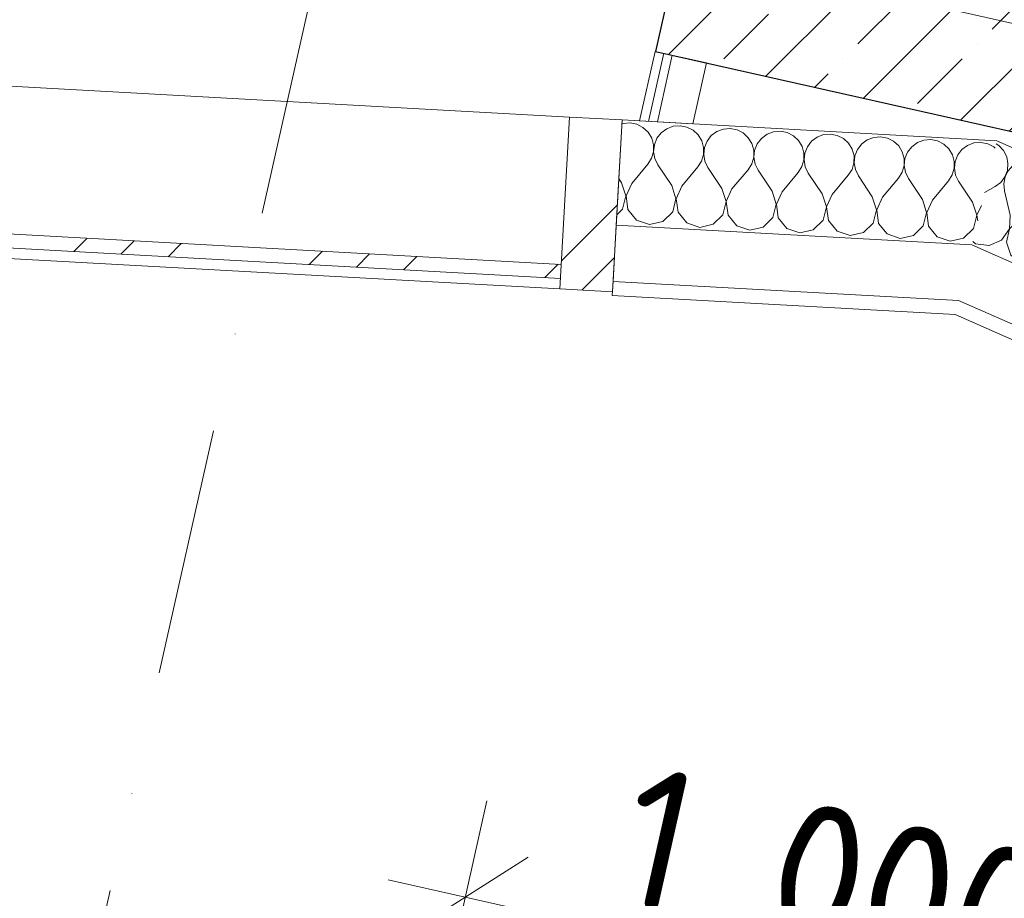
# Model space of a CAD drawing. Header units: millimetres. Extents: x -7213913 to -6930480, y 6129472 to 6353620.
# Tile 61 of 256: x -7194318 to -7192917, y 6156587 to 6157837. Entities that reach past the tile are written whole.
import ezdxf
from ezdxf.enums import TextEntityAlignment as Align

# ---------------------------------------------------------------- set-up
doc = ezdxf.new("R2010")
doc.units = ezdxf.units.MM
doc.header["$MEASUREMENT"] = 0
doc.set_wipeout_variables(frame=1)
doc.linetypes.add('Wipeout_Contour', pattern=[1000, 0, -1000])
doc.linetypes.add('Штрихпунктирная', pattern=[670.277762, 352.777767, -176.388884, 0, -141.111112])
for name, color, linetype in [('АР-Стены_внешние_.АР', 7, 'Continuous'), ('АР-Стены_внутренние_пилоны.АР', 7, 'Continuous'), ('АР-Стены_Наружные ВИТРАЖ', 7, 'Continuous'), ('АР-Стены_Перегородки_шахты_.АР', 7, 'Continuous'), ('АР-Чертеж-Оси_Осевые размеры.АР', 7, 'Continuous'), ('АР-Чертеж-Размеры.АР', 7, 'Continuous')]:
    doc.layers.add(name, color=color, linetype=linetype)
for name, color, linetype, lineweight in [('АР-Стены_внешние_.АР_Ном._пера__1', 7, 'Continuous', 0), ('АР-Стены_внутренние_пилоны.АР_Ном._пера__1', 7, 'Continuous', 30), ('АР-Стены_Наружные ВИТРАЖ_Ном._пера__120', 7, 'Continuous', 0), ('АР-Стены_Перегородки_шахты_.АР_Ном._пера__1', 7, 'Continuous', 30), ('АР-Чертеж-Оси_Осевые размеры.АР_Ном._пера__120', 7, 'Continuous', 0), ('АР-Чертеж-Размеры.АР_Ном._пера__1', 7, 'Continuous', 0)]:
    doc.layers.add(name, color=color, linetype=linetype, lineweight=lineweight)
doc.styles.add('РЎР“Р•РќР•Р\xa0Р\x98Р\xa0_РЎРўР\x98Р›Р¬_3', font='GOST_Common.ttf')
doc.styles.add('РЎР“Р•РќР•Р\xa0Р\x98Р\xa0_РЎРўР\x98Р›Р¬_5', font='GOTHIC.TTF')
doc.dimstyles.new('СГЕНЕРИР_СТИЛЬ__5', dxfattribs={"dimtxt": 200, "dimasz": 142.5, "dimexe": 0.18, "dimexo": 0.0625, "dimgap": 0, "dimtad": 1, "dimdec": 0, "dimzin": 0, "dimdsep": 46, "dimtxsty": 'РЎР“Р•РќР•Р\xa0Р\x98Р\xa0_РЎРўР\x98Р›Р¬_3', "dimblk": 'ARROWHEAD_6', "dimblk1": 'ARROWHEAD_6', "dimblk2": 'ARROWHEAD_6', "dimcen": 0.09, "dimse1": 1, "dimse2": 1, "dimclrd": 7, "dimclre": 7, "dimclrt": 7, "dimazin": 0, "dimtfac": 1, "dimtdec": 4, "dimtmove": 0, "dimatfit": 3, "dimfxl": 1, "dimtolj": 1, "dimtzin": 0, "dimarcsym": 0})
pattern_1 = [(45, (-6566190.34, 6562677.8), (-176.776695, 176.776695), []), (45, (-6566225.7, 6562713.15), (-176.776695, 176.776695), []), (45, (-6566261.05, 6562748.5), (-176.776695, 176.776695), [])]
pattern_2 = [(0, (-6566190.34, 6562677.795), (0, 75), [0, -75])]

# ---------------------------------------------------------------- blocks, each defined once
blk = doc.blocks.new('Навесная Стена_27_10', base_point=(-6566190.3, 6562677.8))
at = {"layer": 'АР-Стены_Наружные ВИТРАЖ_Ном._пера__120', "color": 7, "linetype": 'Continuous', "lineweight": 0, "flags": 128}
for points in [[(-7193535.8, 6157698.6), (-7194596.8, 6157757.3)], [(-7193549.4, 6157454), (-7194610.4, 6157512.7)]]:
    blk.add_lwpolyline(points, dxfattribs=at)
at = {"color": 254, "linetype": 'Wipeout_Contour', "lineweight": 0, "ltscale": 37877628.99157616}
blk.add_wipeout([(-7194609.5, 6157527.7), (-7193548.5, 6157469), (-7193547.4, 6157488.9), (-7194608.4, 6157547.6)], dxfattribs=at).dxf.layer = 'АР-Стены_Наружные ВИТРАЖ'
at = {"layer": 'АР-Стены_Наружные ВИТРАЖ', "linetype": 'Continuous', "lineweight": 0, "true_color": 0x000000}
h = blk.add_hatch(dxfattribs=at)
h.set_pattern_fill('АЛЮМИНИЙ_000A', color=18, style=0, pattern_type=2)
h.set_pattern_definition(pattern_1)
h.paths.add_polyline_path([(-7194609.5, 6157527.7), (-7193548.5, 6157469), (-7193547.4, 6157488.9), (-7194608.4, 6157547.6)])
at = {"layer": 'АР-Стены_Наружные ВИТРАЖ_Ном._пера__120', "color": 7, "linetype": 'Continuous', "lineweight": 0, "flags": 128}
blk.add_lwpolyline([(-7194609.5, 6157527.7), (-7194608.4, 6157547.6), (-7193547.4, 6157488.9), (-7193548.5, 6157469)], close=True, dxfattribs=at)
at = {"color": 254, "linetype": 'Wipeout_Contour', "lineweight": 0, "ltscale": 37876058.21876802}
blk.add_wipeout([(-7193474.5, 6157449.8), (-7193460.9, 6157694.5), (-7193535.8, 6157698.6), (-7193549.4, 6157454)], dxfattribs=at).dxf.layer = 'АР-Стены_Наружные ВИТРАЖ'
at = {"layer": 'АР-Стены_Наружные ВИТРАЖ', "linetype": 'Continuous', "lineweight": 0, "true_color": 0x000000}
h = blk.add_hatch(dxfattribs=at)
h.set_pattern_fill('АЛЮМИНИЙ_000A', color=18, style=0, pattern_type=2)
h.set_pattern_definition(pattern_1)
h.paths.add_polyline_path([(-7193474.5, 6157449.8), (-7193460.9, 6157694.5), (-7193535.8, 6157698.6), (-7193549.4, 6157454)])
at = {"layer": 'АР-Стены_Наружные ВИТРАЖ_Ном._пера__120', "color": 7, "linetype": 'Continuous', "lineweight": 0, "flags": 128}
blk.add_lwpolyline([(-7193474.5, 6157449.8), (-7193549.4, 6157454), (-7193535.8, 6157698.6), (-7193460.9, 6157694.5)], close=True, dxfattribs=at)
blk = doc.blocks.new('Стена_240_10', base_point=(-7192350, 6157963.2))
at = {"layer": 'АР-Стены_внутренние_пилоны.АР', "linetype": 'Continuous', "lineweight": 0, "true_color": 0x000000}
h = blk.add_hatch(dxfattribs=at)
h.set_pattern_fill('ЖЕЛЕЗОБЕТОН__PROJECT__000A', color=18, style=0, pattern_type=2)
h.set_pattern_definition([(45, (-6566190.34, 6562677.8), (-84.852814, 84.852814), []), (45, (-6566232.77, 6562720.22), (-84.852814, 84.852814), [90, -30, 0, -30])])
h.paths.add_polyline_path([(-7192350, 6157963.2), (-7193325.7, 6158182.3), (-7193413.4, 6157792.1), (-7192437.7, 6157572.9)])
at = {"layer": 'АР-Стены_внутренние_пилоны.АР_Ном._пера__1', "color": 7, "linetype": 'Continuous', "lineweight": 30, "flags": 128}
for points in [[(-7193325.7, 6158182.3), (-7193413.4, 6157792.1)], [(-7192350, 6157963.2), (-7193325.7, 6158182.3)], [(-7192437.7, 6157572.9), (-7192350, 6157963.2)], [(-7193413.4, 6157792.1), (-7192437.7, 6157572.9)]]:
    blk.add_lwpolyline(points, dxfattribs=at)
blk = doc.blocks.new('Стена_248_10', base_point=(-7193413.6, 6157792.1))
at = {"layer": 'АР-Стены_Перегородки_шахты_.АР', "linetype": 'Continuous', "lineweight": 0, "true_color": 0x000000}
h = blk.add_hatch(dxfattribs=at)
h.set_pattern_fill('ШТУКАТУРКА__ГИПС_03_000A', color=18, style=0, pattern_type=2)
h.set_pattern_definition(pattern_2)
h.paths.add_polyline_path([(-7193413.6, 6157792.1), (-7193435.9, 6157693.1), (-7193423.2, 6157692.4), (-7193401.4, 6157789.4)])
h = blk.add_hatch(dxfattribs=at)
h.set_pattern_fill('ШТУКАТУРКА__ГИПС_03_000A', color=18, style=0, pattern_type=2)
h.set_pattern_definition(pattern_2)
h.paths.add_polyline_path([(-7193401.4, 6157789.4), (-7193423.2, 6157692.4), (-7193410.6, 6157691.7), (-7193389.3, 6157786.6)])
at = {"layer": 'АР-Стены_Перегородки_шахты_.АР_Ном._пера__1', "color": 7, "linetype": 'Continuous', "lineweight": 0}
for p, q in [((-7193401.4, 6157789.4), (-7193423.2, 6157692.4)), ((-7193389.3, 6157786.6), (-7193410.6, 6157691.7))]:
    blk.add_line(p, q, dxfattribs=at)
at = {"layer": 'АР-Стены_Перегородки_шахты_.АР_Ном._пера__1', "color": 7, "linetype": 'Continuous', "lineweight": 0, "flags": 128}
for points in [[(-7193413.6, 6157792.1), (-7193435.9, 6157693.1)], [(-7193340.5, 6157775.7), (-7193413.6, 6157792.1)], [(-7193360, 6157688.9), (-7193340.5, 6157775.7)], [(-7193435.9, 6157693.1), (-7193360, 6157688.9)]]:
    blk.add_lwpolyline(points, dxfattribs=at)
blk = doc.blocks.new('*X649', base_point=(-6566190.3, 6562677.8))
at = {"layer": 'АР-Стены_внешние_.АР_Ном._пера__1', "color": 7, "linetype": 'Continuous', "lineweight": 0}
for p, q in [((-7193459.3, 6157689.4), (-7193461.3, 6157688.7)), ((-7193449.5, 6157690.3), (-7193459.3, 6157689.4)), ((-7193439.9, 6157688.4), (-7193449.5, 6157690.3)), ((-7193431.1, 6157683.9), (-7193439.9, 6157688.4)), ((-7193423.8, 6157677.2), (-7193431.1, 6157683.9)), ((-7193418.7, 6157668.8), (-7193423.8, 6157677.2)), ((-7193405.2, 6157676.2), (-7193411.2, 6157668.4)), ((-7193397.2, 6157682), (-7193405.2, 6157676.2)), ((-7193388, 6157685.5), (-7193397.2, 6157682)), ((-7193378.2, 6157686.3), (-7193388, 6157685.5)), ((-7193368.5, 6157684.4), (-7193378.2, 6157686.3)), ((-7193359.8, 6157680), (-7193368.5, 6157684.4)), ((-7193352.5, 6157673.3), (-7193359.8, 6157680)), ((-7193325.9, 6157678.1), (-7193333.9, 6157672.2)), ((-7193316.7, 6157681.6), (-7193325.9, 6157678.1)), ((-7193306.9, 6157682.4), (-7193316.7, 6157681.6)), ((-7193297.2, 6157680.5), (-7193306.9, 6157682.4)), ((-7193288.4, 6157676), (-7193297.2, 6157680.5)), ((-7193281.2, 6157669.3), (-7193288.4, 6157676)), ((-7193254.6, 6157674.1), (-7193262.5, 6157668.3)), ((-7193245.4, 6157677.6), (-7193254.6, 6157674.1)), ((-7193235.6, 6157678.4), (-7193245.4, 6157677.6)), ((-7193225.9, 6157676.5), (-7193235.6, 6157678.4)), ((-7193217.1, 6157672.1), (-7193225.9, 6157676.5)), ((-7193164.2, 6157674.5), (-7193174.1, 6157673.7)), ((-7193154.6, 6157672.6), (-7193164.2, 6157674.5)), ((-7193416.1, 6157659.3), (-7193418.7, 6157668.8)), ((-7193411.2, 6157668.4), (-7193414.9, 6157659.2)), ((-7193347.4, 6157664.8), (-7193352.5, 6157673.3)), ((-7193344.8, 6157655.3), (-7193347.4, 6157664.8)), ((-7193339.9, 6157664.4), (-7193343.5, 6157655.3)), ((-7193333.9, 6157672.2), (-7193339.9, 6157664.4)), ((-7193276.1, 6157660.9), (-7193281.2, 6157669.3)), ((-7193273.5, 6157651.4), (-7193276.1, 6157660.9)), ((-7193268.6, 6157660.5), (-7193272.2, 6157651.3)), ((-7193262.5, 6157668.3), (-7193268.6, 6157660.5)), ((-7193209.9, 6157665.4), (-7193217.1, 6157672.1)), ((-7193204.8, 6157656.9), (-7193209.9, 6157665.4)), ((-7193191.2, 6157664.3), (-7193197.2, 6157656.5)), ((-7193183.3, 6157670.2), (-7193191.2, 6157664.3)), ((-7193174.1, 6157673.7), (-7193183.3, 6157670.2)), ((-7193145.8, 6157668.1), (-7193154.6, 6157672.6)), ((-7193138.6, 6157661.4), (-7193145.8, 6157668.1)), ((-7193133.4, 6157653), (-7193138.6, 6157661.4)), ((-7193119.9, 6157660.4), (-7193125.9, 6157652.6)), ((-7193112, 6157666.2), (-7193119.9, 6157660.4)), ((-7193102.7, 6157669.7), (-7193112, 6157666.2)), ((-7193092.9, 6157670.5), (-7193102.7, 6157669.7)), ((-7193083.3, 6157668.6), (-7193092.9, 6157670.5)), ((-7193074.5, 6157664.2), (-7193083.3, 6157668.6)), ((-7193067.2, 6157657.5), (-7193074.5, 6157664.2)), ((-7193040.7, 6157662.3), (-7193048.6, 6157656.4)), ((-7193031.4, 6157665.8), (-7193040.7, 6157662.3)), ((-7193021.6, 6157666.6), (-7193031.4, 6157665.8)), ((-7193011.9, 6157664.7), (-7193021.6, 6157666.6)), ((-7193003.2, 6157660.2), (-7193011.9, 6157664.7)), ((-7192995.9, 6157653.5), (-7193003.2, 6157660.2)), ((-7192960.1, 6157661.8), (-7192969.3, 6157658.4)), ((-7192950.3, 6157662.6), (-7192960.1, 6157661.8)), ((-7192940.6, 6157660.7), (-7192950.3, 6157662.6)), ((-7192931.8, 6157656.3), (-7192940.6, 6157660.7)), ((-7193418.9, 6157640), (-7193416.2, 6157649.4)), ((-7193416.2, 6157649.4), (-7193416.1, 6157659.3)), ((-7193414.9, 6157659.2), (-7193415.9, 6157649.4)), ((-7193415.9, 6157649.4), (-7193414.2, 6157639.7)), ((-7193344.8, 6157645.5), (-7193344.8, 6157655.3)), ((-7193343.5, 6157655.3), (-7193344.6, 6157645.5)), ((-7193273.5, 6157641.5), (-7193273.5, 6157651.4)), ((-7193272.2, 6157651.3), (-7193273.2, 6157641.5)), ((-7193202.1, 6157647.4), (-7193204.8, 6157656.9)), ((-7193202.2, 6157637.6), (-7193202.1, 6157647.4)), ((-7193200.9, 6157647.4), (-7193201.9, 6157637.6)), ((-7193197.2, 6157656.5), (-7193200.9, 6157647.4)), ((-7193130.8, 6157643.5), (-7193133.4, 6157653)), ((-7193125.9, 6157652.6), (-7193129.6, 6157643.4)), ((-7193062.1, 6157649.1), (-7193067.2, 6157657.5)), ((-7193059.5, 6157639.6), (-7193062.1, 6157649.1)), ((-7193054.6, 6157648.6), (-7193058.3, 6157639.5)), ((-7193048.6, 6157656.4), (-7193054.6, 6157648.6)), ((-7192990.8, 6157645.1), (-7192995.9, 6157653.5)), ((-7192977.3, 6157652.5), (-7192983.3, 6157644.7)), ((-7192969.3, 6157658.4), (-7192977.3, 6157652.5)), ((-7192930, 6157654.5), (-7192931.8, 6157656.3)), ((-7193424.2, 6157631.6), (-7193418.9, 6157640)), ((-7193414.2, 6157639.7), (-7193409.9, 6157630.8)), ((-7193352.8, 6157627.7), (-7193347.6, 6157636)), ((-7193347.6, 6157636), (-7193344.8, 6157645.5)), ((-7193344.6, 6157645.5), (-7193342.9, 6157635.8)), ((-7193342.9, 6157635.8), (-7193338.6, 6157626.9)), ((-7193281.5, 6157623.7), (-7193276.3, 6157632.1)), ((-7193276.3, 6157632.1), (-7193273.5, 6157641.5)), ((-7193273.2, 6157641.5), (-7193271.5, 6157631.8)), ((-7193271.5, 6157631.8), (-7193267.3, 6157622.9)), ((-7193205, 6157628.1), (-7193202.2, 6157637.6)), ((-7193201.9, 6157637.6), (-7193200.2, 6157627.9)), ((-7193133.6, 6157624.2), (-7193130.9, 6157633.6)), ((-7193130.9, 6157633.6), (-7193130.8, 6157643.5)), ((-7193129.6, 6157643.4), (-7193130.6, 6157633.6)), ((-7193130.6, 6157633.6), (-7193128.9, 6157623.9)), ((-7193059.6, 6157629.7), (-7193059.5, 6157639.6)), ((-7193058.3, 6157639.5), (-7193059.3, 6157629.7)), ((-7192988.2, 6157635.6), (-7192990.8, 6157645.1)), ((-7192988.2, 6157625.8), (-7192988.2, 6157635.6)), ((-7192986.9, 6157635.5), (-7192988, 6157625.7)), ((-7192983.3, 6157644.7), (-7192986.9, 6157635.5)), ((-7193447.1, 6157604.3), (-7193424.2, 6157631.6)), ((-7193390.1, 6157601.1), (-7193409.9, 6157630.8)), ((-7193375.8, 6157600.3), (-7193352.8, 6157627.7)), ((-7193318.8, 6157597.2), (-7193338.6, 6157626.9)), ((-7193304.5, 6157596.4), (-7193281.5, 6157623.7)), ((-7193247.4, 6157593.2), (-7193267.3, 6157622.9)), ((-7193233.2, 6157592.4), (-7193210.2, 6157619.8)), ((-7193210.2, 6157619.8), (-7193205, 6157628.1)), ((-7193200.2, 6157627.9), (-7193195.9, 6157619)), ((-7193176.1, 6157589.3), (-7193195.9, 6157619)), ((-7193138.9, 6157615.8), (-7193133.6, 6157624.2)), ((-7193128.9, 6157623.9), (-7193124.6, 6157615.1)), ((-7193067.6, 6157611.9), (-7193062.3, 6157620.2)), ((-7193062.3, 6157620.2), (-7193059.6, 6157629.7)), ((-7193059.3, 6157629.7), (-7193057.6, 6157620)), ((-7193057.6, 6157620), (-7193053.3, 6157611.1)), ((-7192991, 6157616.3), (-7192988.2, 6157625.8)), ((-7192988, 6157625.7), (-7192986.3, 6157616)), ((-7193461.4, 6157605.1), (-7193465.5, 6157611.3)), ((-7193455.4, 6157586.5), (-7193461.4, 6157605.1)), ((-7193447.1, 6157604.3), (-7193455.1, 6157586.5)), ((-7193161.9, 6157588.5), (-7193138.9, 6157615.8)), ((-7193104.8, 6157585.3), (-7193124.6, 6157615.1)), ((-7193090.5, 6157584.6), (-7193067.6, 6157611.9)), ((-7193033.5, 6157581.4), (-7193053.3, 6157611.1)), ((-7193019.2, 6157580.6), (-7192996.2, 6157608)), ((-7192996.2, 6157608), (-7192991, 6157616.3)), ((-7192986.3, 6157616), (-7192982, 6157607.2)), ((-7192962.2, 6157577.5), (-7192982, 6157607.2)), ((-7193384.1, 6157582.5), (-7193390.1, 6157601.1)), ((-7193375.8, 6157600.3), (-7193383.8, 6157582.5)), ((-7193312.8, 6157578.6), (-7193318.8, 6157597.2)), ((-7193304.5, 6157596.4), (-7193312.5, 6157578.6)), ((-7193241.5, 6157574.7), (-7193247.4, 6157593.2)), ((-7193233.2, 6157592.4), (-7193241.2, 6157574.6)), ((-7193460.1, 6157567.5), (-7193455.4, 6157586.5)), ((-7193455.1, 6157586.5), (-7193452.6, 6157567.1)), ((-7193388.8, 6157563.6), (-7193384.1, 6157582.5)), ((-7193383.8, 6157582.5), (-7193381.2, 6157563.2)), ((-7193317.5, 6157559.7), (-7193312.8, 6157578.6)), ((-7193312.5, 6157578.6), (-7193309.9, 6157559.2)), ((-7193170.1, 6157570.7), (-7193176.1, 6157589.3)), ((-7193161.9, 6157588.5), (-7193169.8, 6157570.7)), ((-7193098.8, 6157566.8), (-7193104.8, 6157585.3)), ((-7193090.5, 6157584.6), (-7193098.5, 6157566.7)), ((-7193027.5, 6157562.8), (-7193033.5, 6157581.4)), ((-7193019.2, 6157580.6), (-7193027.2, 6157562.8)), ((-7192956.2, 6157558.9), (-7192962.2, 6157577.5)), ((-7193468.4, 6157559.4), (-7193460.1, 6157567.5)), ((-7193452.6, 6157567.1), (-7193440.2, 6157552)), ((-7193402.7, 6157549.9), (-7193388.8, 6157563.6)), ((-7193381.2, 6157563.2), (-7193368.9, 6157548.1)), ((-7193246.1, 6157555.7), (-7193241.5, 6157574.7)), ((-7193241.2, 6157574.6), (-7193238.6, 6157555.3)), ((-7193174.8, 6157551.8), (-7193170.1, 6157570.7)), ((-7193169.8, 6157570.7), (-7193167.3, 6157551.3)), ((-7193103.5, 6157547.8), (-7193098.8, 6157566.8)), ((-7193098.5, 6157566.7), (-7193096, 6157547.4)), ((-7193032.2, 6157543.9), (-7193027.5, 6157562.8)), ((-7193027.2, 6157562.8), (-7193024.6, 6157543.4)), ((-7192949.5, 6157573), (-7192955.9, 6157558.9)), ((-7193440.2, 6157552), (-7193421.8, 6157545.6)), ((-7193421.8, 6157545.6), (-7193402.7, 6157549.9)), ((-7193368.9, 6157548.1), (-7193350.4, 6157541.7)), ((-7193331.4, 6157546), (-7193317.5, 6157559.7)), ((-7193309.9, 6157559.2), (-7193297.6, 6157544.1)), ((-7193260.1, 6157542), (-7193246.1, 6157555.7)), ((-7193238.6, 6157555.3), (-7193226.3, 6157540.2)), ((-7193188.8, 6157538.1), (-7193174.8, 6157551.8)), ((-7193167.3, 6157551.3), (-7193154.9, 6157536.2)), ((-7193117.4, 6157534.2), (-7193103.5, 6157547.8)), ((-7192960.9, 6157539.9), (-7192956.2, 6157558.9)), ((-7192955.9, 6157558.9), (-7192954.8, 6157550.9)), ((-7193350.4, 6157541.7), (-7193331.4, 6157546)), ((-7193297.6, 6157544.1), (-7193279.1, 6157537.8)), ((-7193279.1, 6157537.8), (-7193260.1, 6157542)), ((-7193226.3, 6157540.2), (-7193207.8, 6157533.8)), ((-7193207.8, 6157533.8), (-7193188.8, 6157538.1)), ((-7193154.9, 6157536.2), (-7193136.5, 6157529.9)), ((-7193136.5, 6157529.9), (-7193117.4, 6157534.2)), ((-7193096, 6157547.4), (-7193083.6, 6157532.3)), ((-7193046.1, 6157530.2), (-7193032.2, 6157543.9)), ((-7193024.6, 6157543.4), (-7193012.3, 6157528.3)), ((-7192974.8, 6157526.3), (-7192960.9, 6157539.9)), ((-7193083.6, 6157532.3), (-7193065.2, 6157525.9)), ((-7193065.2, 6157525.9), (-7193046.1, 6157530.2)), ((-7193012.3, 6157528.3), (-7192993.8, 6157522)), ((-7192993.8, 6157522), (-7192974.8, 6157526.3))]:
    blk.add_line(p, q, dxfattribs=at)
blk = doc.blocks.new('Стена_305_10', base_point=(-7193460.9, 6157694.5))
at = {"layer": 'АР-Стены_внешние_.АР_Ном._пера__1', "color": 7, "linetype": 'Continuous', "lineweight": 0}
for p, q in [((-7193469.2, 6157544.7), (-7192963.1, 6157516.7)), ((-7193473.6, 6157464.8), (-7192982, 6157437.6))]:
    blk.add_line(p, q, dxfattribs=at)
at = {"layer": 'АР-Стены_внешние_.АР_Ном._пера__1', "color": 7, "linetype": 'Continuous', "lineweight": 0, "flags": 128}
for points in [[(-7193469.2, 6157544.7), (-7193460.9, 6157694.5)], [(-7192927.4, 6157665), (-7193460.9, 6157694.5)], [(-7193473.6, 6157464.8), (-7193469.2, 6157544.7)], [(-7193474.7, 6157444.9), (-7193473.6, 6157464.8)], [(-7193474.7, 6157444.9), (-7192986.8, 6157417.9)]]:
    blk.add_lwpolyline(points, dxfattribs=at)
at = {"layer": 'АР-Стены_внешние_.АР', "color": 7, "lineweight": 0}
blk.add_blockref('*X649', (-6566190.3, 6562677.8), dxfattribs=at)
blk = doc.blocks.new('*X651', base_point=(-6566190.3, 6562677.8))
at = {"layer": 'АР-Стены_внешние_.АР_Ном._пера__1', "color": 7, "linetype": 'Continuous', "lineweight": 0}
for p, q in [((-7192924.6, 6157658.3), (-7192928.5, 6157660.7)), ((-7192917.9, 6157651), (-7192924.6, 6157658.3)), ((-7192913.5, 6157642.2), (-7192917.9, 6157651)), ((-7192911.7, 6157632.5), (-7192913.5, 6157642.2)), ((-7192912.6, 6157622.7), (-7192911.7, 6157632.5)), ((-7192896.4, 6157634.6), (-7192904.8, 6157629.5)), ((-7192887, 6157637.3), (-7192896.4, 6157634.6)), ((-7192877.1, 6157637.3), (-7192887, 6157637.3)), ((-7192867.6, 6157634.6), (-7192877.1, 6157637.3)), ((-7192859.2, 6157629.4), (-7192867.6, 6157634.6)), ((-7192916.2, 6157613.5), (-7192912.6, 6157622.7)), ((-7192911.5, 6157622.2), (-7192915.9, 6157613.4)), ((-7192904.8, 6157629.5), (-7192911.5, 6157622.2)), ((-7192852.6, 6157622.1), (-7192859.2, 6157629.4)), ((-7192848.2, 6157613.3), (-7192852.6, 6157622.1)), ((-7192929.9, 6157599.7), (-7192922.1, 6157605.6)), ((-7192922.1, 6157605.6), (-7192916.2, 6157613.5)), ((-7192915.9, 6157613.4), (-7192917.7, 6157603.7)), ((-7192846.4, 6157603.6), (-7192848.2, 6157613.3)), ((-7192831.1, 6157605.8), (-7192839.5, 6157600.6)), ((-7192821.6, 6157608.5), (-7192831.1, 6157605.8)), ((-7192811.8, 6157608.4), (-7192821.6, 6157608.5)), ((-7192802.3, 6157605.7), (-7192811.8, 6157608.4)), ((-7192793.9, 6157600.6), (-7192802.3, 6157605.7)), ((-7192945.2, 6157591.1), (-7192929.9, 6157599.7)), ((-7192917.7, 6157603.7), (-7192916.9, 6157593.9)), ((-7192908.8, 6157559.1), (-7192916.9, 6157593.9)), ((-7192850.8, 6157584.6), (-7192847.3, 6157593.8)), ((-7192846.1, 6157593.3), (-7192850.6, 6157584.5)), ((-7192847.3, 6157593.8), (-7192846.4, 6157603.6)), ((-7192839.5, 6157600.6), (-7192846.1, 6157593.3)), ((-7192787.3, 6157593.3), (-7192793.9, 6157600.6)), ((-7192782.9, 6157584.5), (-7192787.3, 6157593.3)), ((-7192864.6, 6157570.8), (-7192856.7, 6157576.8)), ((-7192856.7, 6157576.8), (-7192850.8, 6157584.6)), ((-7192850.6, 6157584.5), (-7192852.4, 6157574.8)), ((-7192781.1, 6157574.8), (-7192782.9, 6157584.5)), ((-7192765.8, 6157576.9), (-7192774.2, 6157571.7)), ((-7192756.3, 6157579.6), (-7192765.8, 6157576.9)), ((-7192746.4, 6157579.6), (-7192756.3, 6157579.6)), ((-7192737, 6157576.9), (-7192746.4, 6157579.6)), ((-7192728.6, 6157571.7), (-7192737, 6157576.9)), ((-7192895.7, 6157553.3), (-7192864.6, 6157570.8)), ((-7192852.4, 6157574.8), (-7192851.5, 6157565)), ((-7192843.5, 6157530.2), (-7192851.5, 6157565)), ((-7192785.5, 6157555.8), (-7192781.9, 6157565)), ((-7192780.8, 6157564.5), (-7192785.2, 6157555.7)), ((-7192781.9, 6157565), (-7192781.1, 6157574.8)), ((-7192774.2, 6157571.7), (-7192780.8, 6157564.5)), ((-7192721.9, 6157564.4), (-7192728.6, 6157571.7)), ((-7192717.5, 6157555.6), (-7192721.9, 6157564.4)), ((-7192909.8, 6157539.6), (-7192908.8, 6157559.1)), ((-7192895.7, 6157553.3), (-7192909.5, 6157539.5)), ((-7192799.3, 6157541.9), (-7192791.4, 6157547.9)), ((-7192791.4, 6157547.9), (-7192785.5, 6157555.8)), ((-7192785.2, 6157555.7), (-7192787.1, 6157546)), ((-7192715.7, 6157545.9), (-7192717.5, 6157555.6)), ((-7192700.4, 6157548), (-7192708.8, 6157542.9)), ((-7192691, 6157550.7), (-7192700.4, 6157548)), ((-7192681.1, 6157550.7), (-7192691, 6157550.7)), ((-7192671.6, 6157548), (-7192681.1, 6157550.7)), ((-7192663.2, 6157542.8), (-7192671.6, 6157548)), ((-7192920.8, 6157523.5), (-7192909.8, 6157539.6)), ((-7192909.5, 6157539.5), (-7192913.9, 6157520.5)), ((-7192830.4, 6157524.5), (-7192799.3, 6157541.9)), ((-7192787.1, 6157546), (-7192786.2, 6157536.2)), ((-7192778.1, 6157501.4), (-7192786.2, 6157536.2)), ((-7192720.2, 6157526.9), (-7192716.6, 6157536.1)), ((-7192715.5, 6157535.6), (-7192719.9, 6157526.8)), ((-7192716.6, 6157536.1), (-7192715.7, 6157545.9)), ((-7192708.8, 6157542.9), (-7192715.5, 6157535.6)), ((-7192656.6, 6157535.5), (-7192663.2, 6157542.8)), ((-7192652.2, 6157526.7), (-7192656.6, 6157535.5)), ((-7192961.9, 6157521.6), (-7192958, 6157518.4)), ((-7192938.7, 6157515.7), (-7192920.8, 6157523.5)), ((-7192913.9, 6157520.5), (-7192907.7, 6157502)), ((-7192844.4, 6157510.7), (-7192843.5, 6157530.2)), ((-7192830.4, 6157524.5), (-7192844.2, 6157510.6)), ((-7192726.1, 6157519), (-7192720.2, 6157526.9)), ((-7192719.9, 6157526.8), (-7192721.7, 6157517.1)), ((-7192650.4, 6157517), (-7192652.2, 6157526.7)), ((-7192625.6, 6157521.8), (-7192635.1, 6157519.2)), ((-7192615.8, 6157521.8), (-7192625.6, 6157521.8)), ((-7192606.3, 6157519.1), (-7192615.8, 6157521.8)), ((-7192958, 6157518.4), (-7192938.7, 6157515.7)), ((-7192855.5, 6157494.7), (-7192844.4, 6157510.7)), ((-7192844.2, 6157510.6), (-7192848.6, 6157491.6)), ((-7192765.1, 6157495.6), (-7192733.9, 6157513.1)), ((-7192733.9, 6157513.1), (-7192726.1, 6157519)), ((-7192721.7, 6157517.1), (-7192720.9, 6157507.3)), ((-7192712.8, 6157472.5), (-7192720.9, 6157507.3)), ((-7192654.8, 6157498), (-7192651.3, 6157507.2)), ((-7192650.1, 6157506.7), (-7192654.6, 6157497.9)), ((-7192651.3, 6157507.2), (-7192650.4, 6157517)), ((-7192643.5, 6157514), (-7192650.1, 6157506.7)), ((-7192635.1, 6157519.2), (-7192643.5, 6157514)), ((-7192597.9, 6157513.9), (-7192606.3, 6157519.1)), ((-7192591.3, 6157506.7), (-7192597.9, 6157513.9)), ((-7192586.9, 6157497.8), (-7192591.3, 6157506.7)), ((-7192907.7, 6157502), (-7192892.7, 6157489.5)), ((-7192873.4, 6157486.8), (-7192855.5, 6157494.7)), ((-7192779.1, 6157481.9), (-7192778.1, 6157501.4)), ((-7192765.1, 6157495.6), (-7192778.8, 6157481.7)), ((-7192660.7, 6157490.1), (-7192654.8, 6157498)), ((-7192654.6, 6157497.9), (-7192656.4, 6157488.2)), ((-7192585.1, 6157488.2), (-7192586.9, 6157497.8)), ((-7192560.3, 6157493), (-7192569.8, 6157490.3)), ((-7192550.4, 6157493), (-7192560.3, 6157493)), ((-7192541, 6157490.3), (-7192550.4, 6157493)), ((-7192892.7, 6157489.5), (-7192873.4, 6157486.8)), ((-7192848.6, 6157491.6), (-7192842.4, 6157473.1)), ((-7192790.2, 6157465.8), (-7192779.1, 6157481.9)), ((-7192778.8, 6157481.7), (-7192783.3, 6157462.7)), ((-7192699.7, 6157466.7), (-7192668.6, 6157484.2)), ((-7192668.6, 6157484.2), (-7192660.7, 6157490.1)), ((-7192656.4, 6157488.2), (-7192655.5, 6157478.4)), ((-7192647.5, 6157443.6), (-7192655.5, 6157478.4)), ((-7192589.5, 6157469.2), (-7192585.9, 6157478.4)), ((-7192584.8, 6157477.9), (-7192589.2, 6157469)), ((-7192585.9, 6157478.4), (-7192585.1, 6157488.2)), ((-7192578.2, 6157485.1), (-7192584.8, 6157477.9)), ((-7192569.8, 6157490.3), (-7192578.2, 6157485.1)), ((-7192532.6, 6157485.1), (-7192541, 6157490.3)), ((-7192525.9, 6157477.8), (-7192532.6, 6157485.1)), ((-7192521.5, 6157469), (-7192525.9, 6157477.8)), ((-7192842.4, 6157473.1), (-7192827.4, 6157460.6)), ((-7192808, 6157457.9), (-7192790.2, 6157465.8)), ((-7192713.8, 6157453), (-7192712.8, 6157472.5)), ((-7192699.7, 6157466.7), (-7192713.5, 6157452.9)), ((-7192595.4, 6157461.3), (-7192589.5, 6157469.2)), ((-7192589.2, 6157469), (-7192591.1, 6157459.4)), ((-7192519.7, 6157459.3), (-7192521.5, 6157469)), ((-7192495, 6157464.1), (-7192504.4, 6157461.4)), ((-7192485.1, 6157464.1), (-7192495, 6157464.1)), ((-7192475.6, 6157461.4), (-7192485.1, 6157464.1)), ((-7192827.4, 6157460.6), (-7192808, 6157457.9)), ((-7192783.3, 6157462.7), (-7192777, 6157444.2)), ((-7192724.8, 6157436.9), (-7192713.8, 6157453)), ((-7192713.5, 6157452.9), (-7192717.9, 6157433.9)), ((-7192634.4, 6157437.8), (-7192603.3, 6157455.3)), ((-7192603.3, 6157455.3), (-7192595.4, 6157461.3)), ((-7192591.1, 6157459.4), (-7192590.2, 6157449.5)), ((-7192520.6, 6157449.5), (-7192519.7, 6157459.3)), ((-7192512.8, 6157456.2), (-7192519.5, 6157449)), ((-7192504.4, 6157461.4), (-7192512.8, 6157456.2)), ((-7192467.2, 6157456.2), (-7192475.6, 6157461.4)), ((-7192460.6, 6157448.9), (-7192467.2, 6157456.2)), ((-7192777, 6157444.2), (-7192762, 6157431.8)), ((-7192742.7, 6157429.1), (-7192724.8, 6157436.9)), ((-7192648.4, 6157424.1), (-7192647.5, 6157443.6)), ((-7192634.4, 6157437.8), (-7192648.2, 6157424)), ((-7192582.1, 6157414.8), (-7192590.2, 6157449.5)), ((-7192530.1, 6157432.4), (-7192524.2, 6157440.3)), ((-7192523.9, 6157440.2), (-7192525.7, 6157430.5)), ((-7192524.2, 6157440.3), (-7192520.6, 6157449.5)), ((-7192519.5, 6157449), (-7192523.9, 6157440.2)), ((-7192456.2, 6157440.1), (-7192460.6, 6157448.9)), ((-7192454.4, 6157430.4), (-7192456.2, 6157440.1)), ((-7192762, 6157431.8), (-7192742.7, 6157429.1)), ((-7192717.9, 6157433.9), (-7192711.7, 6157415.4)), ((-7192659.5, 6157408), (-7192648.4, 6157424.1)), ((-7192648.2, 6157424), (-7192652.6, 6157405)), ((-7192569.1, 6157409), (-7192537.9, 6157426.4)), ((-7192537.9, 6157426.4), (-7192530.1, 6157432.4)), ((-7192525.7, 6157430.5), (-7192524.9, 6157420.7)), ((-7192455.3, 6157420.6), (-7192454.4, 6157430.4)), ((-7192447.5, 6157427.4), (-7192454.1, 6157420.1)), ((-7192444.5, 6157429.2), (-7192447.5, 6157427.4)), ((-7192711.7, 6157415.4), (-7192696.7, 6157402.9)), ((-7192677.4, 6157400.2), (-7192659.5, 6157408)), ((-7192583.1, 6157395.3), (-7192582.1, 6157414.8)), ((-7192569.1, 6157409), (-7192582.8, 6157395.1)), ((-7192516.8, 6157385.9), (-7192524.9, 6157420.7)), ((-7192464.7, 6157403.5), (-7192458.8, 6157411.4)), ((-7192458.6, 6157411.3), (-7192460.4, 6157401.6)), ((-7192458.8, 6157411.4), (-7192455.3, 6157420.6)), ((-7192454.1, 6157420.1), (-7192458.6, 6157411.3)), ((-7192696.7, 6157402.9), (-7192677.4, 6157400.2)), ((-7192652.6, 6157405), (-7192646.4, 6157386.5)), ((-7192594.2, 6157379.2), (-7192583.1, 6157395.3)), ((-7192582.8, 6157395.1), (-7192587.3, 6157376.1)), ((-7192503.7, 6157380.1), (-7192472.6, 6157397.6)), ((-7192472.6, 6157397.6), (-7192464.7, 6157403.5)), ((-7192460.4, 6157401.6), (-7192459.8, 6157394.6)), ((-7192646.4, 6157386.5), (-7192631.4, 6157374)), ((-7192517.8, 6157366.4), (-7192516.8, 6157385.9)), ((-7192503.7, 6157380.1), (-7192517.5, 6157366.3)), ((-7192631.4, 6157374), (-7192612, 6157371.3)), ((-7192612, 6157371.3), (-7192594.2, 6157379.2)), ((-7192587.3, 6157376.1), (-7192581, 6157357.6)), ((-7192528.8, 6157350.3), (-7192517.8, 6157366.4)), ((-7192517.5, 6157366.3), (-7192521.9, 6157347.3)), ((-7192581, 6157357.6), (-7192566, 6157345.2)), ((-7192566, 6157345.2), (-7192546.7, 6157342.5)), ((-7192546.7, 6157342.5), (-7192528.8, 6157350.3)), ((-7192521.9, 6157347.3), (-7192515.7, 6157328.8)), ((-7192515.7, 6157328.8), (-7192500.7, 6157316.3)), ((-7192500.7, 6157316.3), (-7192494.7, 6157315.5))]:
    blk.add_line(p, q, dxfattribs=at)
blk = doc.blocks.new('Стена_306_10', base_point=(-7192927.4, 6157665))
at = {"layer": 'АР-Стены_внешние_.АР_Ном._пера__1', "color": 7, "linetype": 'Continuous', "lineweight": 0}
for p, q in [((-7192963.1, 6157516.7), (-7192496.8, 6157310.7)), ((-7192982, 6157437.6), (-7192529.2, 6157237.5))]:
    blk.add_line(p, q, dxfattribs=at)
at = {"layer": 'АР-Стены_внешние_.АР_Ном._пера__1', "color": 7, "linetype": 'Continuous', "lineweight": 0, "flags": 128}
for points in [[(-7192436.2, 6157447.9), (-7192927.4, 6157665)], [(-7192496.8, 6157310.7), (-7192436.2, 6157447.9)], [(-7192986.8, 6157417.9), (-7192537.3, 6157219.2)], [(-7192529.2, 6157237.5), (-7192496.8, 6157310.7)], [(-7192537.3, 6157219.2), (-7192529.2, 6157237.5)]]:
    blk.add_lwpolyline(points, dxfattribs=at)
at = {"layer": 'АР-Стены_внешние_.АР', "color": 7, "lineweight": 0}
blk.add_blockref('*X651', (-6566190.3, 6562677.8), dxfattribs=at)
blk = doc.blocks.new('*D940', base_point=(-6566190.3, 6562677.8))
at = {"layer": 'АР-Чертеж-Размеры.АР_Ном._пера__1', "color": 7, "linetype": 'Continuous', "lineweight": 0, "transparency": 16777216}
for p, q in [((-7193653.1, 6156725.8), (-7193714.8, 6156451.4)), ((-7193594.3, 6156645.4), (-7193773.6, 6156531.9)), ((-7193683.9, 6156588.6), (-7193793.7, 6156613.3)), ((-7192708.2, 6156369.5), (-7193683.9, 6156588.6)), ((-7192677.4, 6156506.7), (-7192739.1, 6156232.3)), ((-7192797.9, 6156312.8), (-7192618.6, 6156426.2)), ((-7192598.5, 6156344.8), (-7192708.2, 6156369.5))]:
    blk.add_line(p, q, dxfattribs=at)
at = {"layer": 'АР-Чертеж-Размеры.АР_Ном._пера__1', "color": 7, "lineweight": 0, "transparency": 16777216, "insert": (-7193477.8, 6156583.3), "char_height": 200, "attachment_point": 7, "rotation": 347.3417, "style": 'РЎР“Р•РќР•Р\xa0Р\x98Р\xa0_РЎРўР\x98Р›Р¬_3'}
blk.add_mtext('\\A1;{\\pql;\\fGOST Common|b0|i0|c204|p0;\\W1.000000;1\xa0000}', dxfattribs=at)
blk = doc.blocks.new('ARROWHEAD_6')
at = {"color": 0, "linetype": 'Continuous', "lineweight": 0}
for p, q in [((-0.5, -0.5), (0.5, 0.5)), ((0, 0), (-1, 0))]:
    blk.add_line(p, q, dxfattribs=at)
blk = doc.blocks.new('Стандартный Маркер Сетки[191]_10', base_point=(-7212924.8, 6162328))
at = {"layer": 'АР-Чертеж-Оси_Осевые размеры.АР_Ном._пера__120', "color": 7, "linetype": 'Штрихпунктирная', "lineweight": 0}
blk.add_line((-7211949.2, 6162108.8), (-7187848.6, 6156696), dxfattribs=at)
at = {"layer": 'АР-Чертеж-Оси_Осевые размеры.АР_Ном._пера__120', "color": 7, "lineweight": 0, "style": 'РЎР“Р•РќР•Р\xa0Р\x98Р\xa0_РЎРўР\x98Р›Р¬_5'}
blk.add_attdef('AC_MarkerText_1', text='', height=350, rotation=347.3417, dxfattribs=at).set_placement((-7213342.8, 6162618.6), align=Align.TOP_CENTER)
blk = doc.blocks.new('Стандартный Маркер Сетки[203]_10', base_point=(-7212924.8, 6162328))
at = {"layer": 'АР-Чертеж-Оси_Осевые размеры.АР_Ном._пера__120', "color": 7, "linetype": 'Штрихпунктирная', "lineweight": 0}
blk.add_line((-7211949.2, 6162108.8), (-7187848.6, 6156696), dxfattribs=at)
at = {"layer": 'АР-Чертеж-Оси_Осевые размеры.АР_Ном._пера__120', "color": 7, "lineweight": 0, "style": 'РЎР“Р•РќР•Р\xa0Р\x98Р\xa0_РЎРўР\x98Р›Р¬_5'}
blk.add_attdef('AC_MarkerText_1', text='', height=350, rotation=347.3417, dxfattribs=at).set_placement((-7213342.8, 6162618.6), align=Align.TOP_CENTER)
blk = doc.blocks.new('Стандартный Маркер Сетки[215]_10', base_point=(-7212924.8, 6162328))
at = {"layer": 'АР-Чертеж-Оси_Осевые размеры.АР_Ном._пера__120', "color": 7, "linetype": 'Штрихпунктирная', "lineweight": 0}
blk.add_line((-7211949.2, 6162108.8), (-7187848.6, 6156696), dxfattribs=at)
at = {"layer": 'АР-Чертеж-Оси_Осевые размеры.АР_Ном._пера__120', "color": 7, "lineweight": 0, "style": 'РЎР“Р•РќР•Р\xa0Р\x98Р\xa0_РЎРўР\x98Р›Р¬_5'}
blk.add_attdef('AC_MarkerText_1', text='', height=350, rotation=347.3417, dxfattribs=at).set_placement((-7213342.8, 6162618.6), align=Align.TOP_CENTER)
blk = doc.blocks.new('Стандартный Маркер Сетки[225]_10', base_point=(-7212924.8, 6162328))
at = {"layer": 'АР-Чертеж-Оси_Осевые размеры.АР_Ном._пера__120', "color": 7, "linetype": 'Штрихпунктирная', "lineweight": 0}
blk.add_line((-7211949.2, 6162108.8), (-7187848.6, 6156696), dxfattribs=at)
at = {"layer": 'АР-Чертеж-Оси_Осевые размеры.АР_Ном._пера__120', "color": 7, "lineweight": 0, "style": 'РЎР“Р•РќР•Р\xa0Р\x98Р\xa0_РЎРўР\x98Р›Р¬_5'}
blk.add_attdef('AC_MarkerText_1', text='', height=350, rotation=347.3417, dxfattribs=at).set_placement((-7213342.8, 6162618.6), align=Align.TOP_CENTER)
blk = doc.blocks.new('Стандартный Маркер Сетки[228]_10', base_point=(-7184274.4, 6200743.3))
at = {"layer": 'АР-Чертеж-Оси_Осевые размеры.АР_Ном._пера__120', "color": 7, "linetype": 'Штрихпунктирная', "lineweight": 0}
blk.add_line((-7184493.5, 6199767.6), (-7199265.6, 6133995.6), dxfattribs=at)
at = {"layer": 'АР-Чертеж-Оси_Осевые размеры.АР_Ном._пера__120', "color": 7, "lineweight": 0, "style": 'РЎР“Р•РќР•Р\xa0Р\x98Р\xa0_РЎРўР\x98Р›Р¬_5'}
blk.add_attdef('AC_MarkerText_1', text='', height=350, rotation=347.3417, dxfattribs=at).set_placement((-7199524.3, 6132713.2), align=Align.TOP_CENTER)

msp = doc.modelspace()

# ---------------------------------------------------------------- block references
at = {"layer": 'АР-Стены_внешние_.АР', "color": 7, "lineweight": 0}
msp.add_blockref('Стена_306_10', (-7192927.4, 6157665), dxfattribs=at)
at = {"layer": 'АР-Стены_внутренние_пилоны.АР', "color": 7, "lineweight": 0}
msp.add_blockref('Стена_240_10', (-7192350, 6157963.2), dxfattribs=at)
at = {"layer": 'АР-Стены_Наружные ВИТРАЖ', "linetype": 'Continuous', "lineweight": 0}
msp.add_blockref('Навесная Стена_27_10', (-6566190.3, 6562677.8), dxfattribs=at)
at = {"layer": 'АР-Стены_Перегородки_шахты_.АР', "color": 7, "lineweight": 0}
msp.add_blockref('Стена_248_10', (-7193413.6, 6157792.1), dxfattribs=at)

# ---------------------------------------------------------------- dimensions: what is measured, and where the dimension line sits
at = {"layer": 'АР-Чертеж-Размеры.АР', "color": 7, "linetype": 'Continuous', "lineweight": 0}
dim = msp.add_linear_dim(base=(-7193683.9, 6156588.6), p1=(-7192642.5, 6156662.2), p2=(-7193618.2, 6156881.3), angle=167.3417, dimstyle='СГЕНЕРИР_СТИЛЬ__5', dxfattribs=at)
dim.commit()
dim.dimension.update_dxf_attribs({"geometry": '*D940', "text_midpoint": (-7193121.2, 6156605.7), "dimtype": 160, "text_rotation": 347.3417})

# ---------------------------------------------------------------- next in the draw order: block references
at = {"layer": 'АР-Стены_внешние_.АР', "color": 7, "lineweight": 0}
msp.add_blockref('Стена_305_10', (-7193460.9, 6157694.5), dxfattribs=at)
at = {"layer": 'АР-Чертеж-Оси_Осевые размеры.АР', "color": 8, "linetype": 'Continuous', "lineweight": 15}
for name, p in [('Стандартный Маркер Сетки[228]_10', (-7184274.4, 6200743.3)), ('Стандартный Маркер Сетки[191]_10', (-7212924.8, 6162328)), ('Стандартный Маркер Сетки[203]_10', (-7212924.8, 6162328)), ('Стандартный Маркер Сетки[215]_10', (-7212924.8, 6162328)), ('Стандартный Маркер Сетки[225]_10', (-7212924.8, 6162328))]:
    msp.add_blockref(name, p, dxfattribs=at)

doc.saveas('drawing.dxf')
